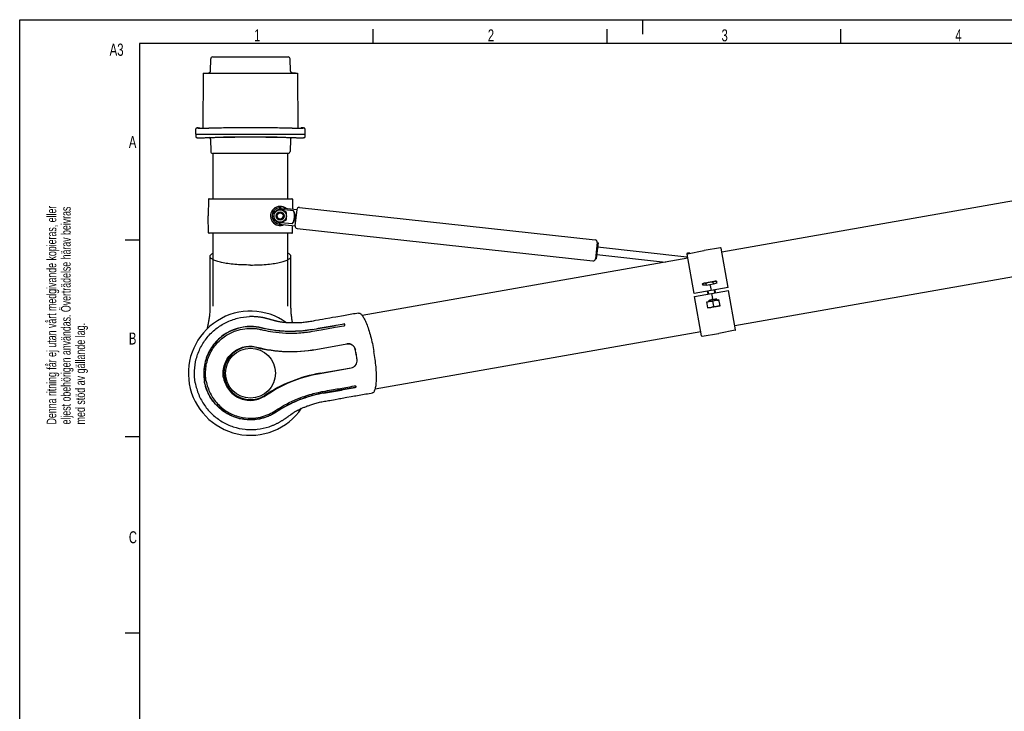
# Model space of a CAD drawing. Extents: x 0 to 420, y 0 to 297.
# Tile 3 of 12: x 0 to 205, y 153 to 297. Entities that reach past the tile are written whole.
import ezdxf

# ---------------------------------------------------------------- set-up
doc = ezdxf.new("R2010")
doc.units = 0
doc.header["$LTSCALE"] = 23.1
for name, color, linetype in [('100350_DXF_CONTINUOUS_LINE', 7, 'CONTINUOUS'), ('100455_DXF_CONTINUOUS_LINE', 7, 'CONTINUOUS'), ('102181_DXF_CONTINUOUS_LINE', 7, 'CONTINUOUS'), ('102184_DXF_CONTINUOUS_LINE', 7, 'CONTINUOUS'), ('102343_DXF_FORMAT', 7, 'CONTINUOUS'), ('105-5475-01_DXF_CONTINUOUS', 7, 'CONTINUOUS'), ('105-561-01_DXF_CONTINUOUS_', 7, 'CONTINUOUS'), ('9900055_DXF_CONTINUOUS_LIN', 7, 'CONTINUOUS'), ('9900438_DXF_CONTINUOUS_LIN', 7, 'CONTINUOUS'), ('9924051_DXF_CONTINUOUS_LIN', 7, 'CONTINUOUS'), ('GAS_SPRING_BDXF_CONTINUOUS', 7, 'CONTINUOUS'), ('LOCK_NUT_M8_DXF_CONTINUOUS', 7, 'CONTINUOUS')]:
    doc.layers.add(name, color=color, linetype=linetype)
doc.styles.get("Standard").update_dxf_attribs({"font": 'txt', "width": 0.7})

# ---------------------------------------------------------------- blocks, each defined once
blk = doc.blocks.new('SYMBOL_16_BL0', base_point=(7.49, 145.42))
at = {"layer": '102343_DXF_FORMAT', "color": 7, "linetype": 'CONTINUOUS'}
for q in [(0, 14.98), (14.98, 0)]:
    blk.add_line((0, 0), q, dxfattribs=at)
for s, height, width, p in [('Denna ritning får ej utan vårt medgivande kopieras, eller', 1.9979, 0.687469, (7.64, 212.55)), ('eljest obehörigen användas. Överträdelse härav beivras', 1.9979, 0.686067, (10.63, 212.55)), ('med stöd av gällande lag.', 1.9979, 0.696, (13.63, 212.55)), ('Creo Parametric', 4.9947, 0.71746, (12.92, 96.09)), ('This document must not be copied, shown to third party or in', 1.9979, 0.704762, (7.58, 5.22)), ('any way used without our written permission.', 1.9979, 0.705628, (10.58, 5.22)), ('Contravention will be prosecuted.', 1.9979, 0.684704, (13.57, 5.22))]:
    blk.add_text(s, height=height, rotation=90, dxfattribs=dict(at, width=width)).set_placement(p)

msp = doc.modelspace()

# ---------------------------------------------------------------- linework, layer by layer
at = {"layer": '100350_DXF_CONTINUOUS_LINE', "color": 7, "linetype": 'CONTINUOUS'}
for p, q in [((38.29, 285.84), (38.23, 274.3)), ((38.29, 285.84), (57.96, 285.84)), ((57.96, 285.84), (58.02, 274.3)), ((36.73, 273.1), (36.75, 274.21)), ((36.76, 274.27), (36.75, 274.25)), ((36.75, 274.25), (36.75, 274.24)), ((36.75, 274.24), (36.75, 274.22)), ((36.75, 274.22), (36.75, 274.21)), ((36.77, 274.28), (36.76, 274.27)), ((36.78, 274.31), (36.77, 274.3)), ((36.77, 274.3), (36.77, 274.28)), ((36.79, 274.32), (36.78, 274.31)), ((36.8, 274.33), (36.79, 274.32)), ((36.81, 274.34), (36.8, 274.33)), ((36.82, 274.34), (36.81, 274.34)), ((36.83, 274.35), (36.82, 274.34)), ((36.84, 274.36), (36.83, 274.35)), ((36.83, 274.35), (36.83, 274.35)), ((36.85, 274.36), (36.84, 274.36)), ((36.86, 274.37), (36.85, 274.36)), ((36.85, 274.36), (36.85, 274.36)), ((36.87, 274.37), (36.86, 274.37)), ((36.87, 274.37), (36.87, 274.37)), ((36.88, 274.37), (36.87, 274.37)), ((36.89, 274.38), (36.88, 274.37)), ((36.88, 274.37), (36.88, 274.37)), ((36.89, 274.37), (36.89, 274.38)), ((36.96, 274.39), (36.9, 274.38)), ((37.2, 274.43), (37.19, 274.43)), ((37.2, 274.43), (37.2, 274.43)), ((37.21, 274.43), (37.52, 274.44)), ((37.22, 274.35), (37.22, 274.38)), ((37.22, 274.33), (37.22, 274.35)), ((37.22, 274.33), (37.22, 274.33)), ((37.59, 274.33), (37.52, 274.44)), ((37.59, 274.34), (37.59, 274.3)), ((39.43, 274.33), (39.42, 274.33)), ((41.66, 274.39), (41.21, 274.38)), ((41.68, 274.39), (41.66, 274.39)), ((54.6, 274.39), (54.58, 274.39)), ((55.05, 274.38), (54.6, 274.39)), ((56.84, 274.33), (56.83, 274.33)), ((58.74, 274.44), (58.67, 274.33)), ((58.67, 274.34), (58.67, 274.3)), ((59.05, 274.43), (58.73, 274.44)), ((59.04, 274.33), (59.03, 274.33)), ((59.04, 274.38), (59.04, 274.33)), ((59.37, 274.38), (59.31, 274.39)), ((59.34, 274.38), (59.31, 274.39)), ((59.37, 274.38), (59.37, 274.38)), ((59.38, 274.37), (59.37, 274.38)), ((59.39, 274.37), (59.38, 274.37)), ((59.38, 274.37), (59.38, 274.37)), ((59.39, 274.37), (59.39, 274.37)), ((59.4, 274.36), (59.4, 274.37)), ((59.41, 274.36), (59.4, 274.36)), ((59.42, 274.36), (59.41, 274.36)), ((59.42, 274.35), (59.42, 274.36)), ((59.43, 274.35), (59.42, 274.35)), ((59.44, 274.34), (59.43, 274.35)), ((59.45, 274.34), (59.44, 274.34)), ((59.46, 274.33), (59.45, 274.34)), ((59.47, 274.32), (59.46, 274.33)), ((59.48, 274.31), (59.47, 274.32)), ((59.49, 274.3), (59.48, 274.31)), ((59.49, 274.28), (59.49, 274.3)), ((59.5, 274.27), (59.49, 274.28)), ((59.5, 274.25), (59.5, 274.27)), ((59.51, 274.24), (59.5, 274.25)), ((59.51, 274.22), (59.51, 274.24)), ((59.53, 273.1), (59.51, 274.21)), ((36.73, 273.1), (36.74, 272.57)), ((36.73, 273.1), (59.53, 273.1)), ((36.74, 272.57), (36.74, 272.57)), ((36.76, 272.5), (36.76, 272.48)), ((36.76, 272.48), (36.77, 272.47)), ((36.77, 272.47), (36.78, 272.46)), ((36.78, 272.46), (36.79, 272.45)), ((36.79, 272.45), (36.8, 272.45)), ((36.8, 272.45), (36.81, 272.44)), ((36.81, 272.44), (36.81, 272.43)), ((36.81, 272.43), (36.82, 272.43)), ((36.82, 272.43), (36.83, 272.42)), ((36.83, 272.42), (36.84, 272.42)), ((36.89, 272.4), (36.9, 272.4)), ((36.9, 272.4), (36.91, 272.4)), ((36.9, 272.4), (36.9, 272.4)), ((36.91, 272.4), (36.92, 272.4)), ((36.92, 272.4), (36.92, 272.4)), ((36.95, 272.39), (36.96, 272.39)), ((36.95, 272.39), (36.96, 272.39)), ((36.96, 272.39), (36.97, 272.39)), ((36.99, 272.39), (36.99, 272.39)), ((37, 272.39), (37.02, 272.39)), ((37.02, 272.39), (37.04, 272.38)), ((37.03, 272.39), (37.05, 272.38)), ((37.09, 272.38), (37.11, 272.38)), ((37.11, 272.38), (37.14, 272.38)), ((37.14, 272.38), (37.16, 272.38)), ((37.15, 272.38), (37.18, 272.38)), ((37.16, 272.38), (37.21, 272.38)), ((37.19, 272.38), (37.26, 272.37)), ((37.26, 272.37), (37.33, 272.37)), ((37.31, 272.37), (37.37, 272.37)), ((37.35, 272.37), (37.41, 272.37)), ((37.41, 272.37), (37.47, 272.37)), ((37.45, 272.37), (37.55, 272.37)), ((37.52, 272.37), (37.62, 272.37)), ((37.6, 272.37), (37.7, 272.37)), ((37.67, 272.37), (37.79, 272.37)), ((37.76, 272.37), (37.88, 272.37)), ((37.85, 272.37), (37.98, 272.37)), ((37.98, 272.37), (38.12, 272.37)), ((38.08, 272.37), (38.23, 272.38)), ((38.23, 272.38), (38.38, 272.38)), ((38.23, 272.38), (38.27, 272.38)), ((38.38, 272.38), (38.55, 272.38)), ((38.54, 272.38), (38.72, 272.39)), ((38.67, 272.39), (38.85, 272.39)), ((38.81, 272.39), (39.04, 272.4)), ((38.85, 272.39), (38.9, 272.39)), ((39.03, 272.4), (39.27, 272.41)), ((39.08, 272.4), (39.13, 272.4)), ((39.22, 272.4), (39.6, 272.42)), ((41.21, 272.47), (41.69, 272.48)), ((54.57, 272.48), (55.05, 272.47)), ((57.03, 272.4), (57.22, 272.4)), ((57.22, 272.4), (57.41, 272.39)), ((57.41, 272.39), (57.58, 272.39)), ((57.58, 272.39), (57.75, 272.38)), ((57.75, 272.38), (57.92, 272.38)), ((57.92, 272.38), (58.07, 272.38)), ((58.07, 272.38), (58.21, 272.37)), ((58.21, 272.37), (58.35, 272.37)), ((58.35, 272.37), (58.47, 272.37)), ((58.47, 272.37), (58.58, 272.37)), ((58.58, 272.37), (58.69, 272.37)), ((58.69, 272.37), (58.78, 272.37)), ((58.78, 272.37), (58.85, 272.37)), ((58.85, 272.37), (58.91, 272.37)), ((58.91, 272.37), (58.97, 272.37)), ((58.97, 272.37), (59.02, 272.38)), ((59.02, 272.38), (59.07, 272.38)), ((59.07, 272.38), (59.1, 272.38)), ((59.1, 272.38), (59.12, 272.38)), ((59.12, 272.38), (59.15, 272.38)), ((59.15, 272.38), (59.17, 272.38)), ((59.17, 272.38), (59.2, 272.38)), ((59.2, 272.38), (59.22, 272.38)), ((59.22, 272.38), (59.24, 272.39)), ((59.24, 272.39), (59.26, 272.39)), ((59.52, 272.57), (59.53, 273.1))]:
    msp.add_line(p, q, dxfattribs=at)
for points in [[(37.19, 274.43), (37.17, 274.43), (37.14, 274.43), (37.11, 274.42), (37.07, 274.41), (37.02, 274.41), (36.96, 274.39)], [(59.08, 274.43), (59.06, 274.43), (59.06, 274.43)], [(59.31, 274.39), (59.25, 274.4), (59.21, 274.41), (59.16, 274.42), (59.13, 274.42), (59.1, 274.43), (59.08, 274.43)], [(59.4, 274.36), (59.4, 274.37), (59.39, 274.37)], [(59.51, 274.21), (59.51, 274.22), (59.51, 274.24)], [(36.74, 272.57), (36.74, 272.57), (36.74, 272.55), (36.74, 272.54), (36.75, 272.52), (36.75, 272.51), (36.76, 272.5)], [(36.84, 272.42), (36.85, 272.42), (36.85, 272.41), (36.86, 272.41), (36.86, 272.41), (36.87, 272.41), (36.88, 272.41), (36.88, 272.41), (36.89, 272.4), (36.89, 272.4)], [(36.92, 272.4), (36.93, 272.4), (36.93, 272.4), (36.94, 272.39), (36.95, 272.39)], [(36.97, 272.39), (36.98, 272.39), (36.99, 272.39)], [(36.97, 272.39), (36.98, 272.39), (36.99, 272.39)], [(36.99, 272.39), (37, 272.39), (37.01, 272.39), (37.03, 272.39)], [(37.05, 272.38), (37.06, 272.38), (37.09, 272.38)], [(39.6, 272.42), (39.79, 272.43), (39.99, 272.43), (40.19, 272.44), (40.4, 272.45), (40.61, 272.45), (40.81, 272.46), (41.03, 272.46), (41.21, 272.47)], [(41.69, 272.48), (42.74, 272.5), (43.81, 272.51), (44.89, 272.52), (45.97, 272.53), (47.05, 272.53), (48.13, 272.53), (49.21, 272.53), (50.29, 272.53), (51.37, 272.52), (52.44, 272.51), (53.52, 272.5), (54.57, 272.48)], [(55.05, 272.47), (55.23, 272.46), (55.44, 272.46), (55.65, 272.45), (55.86, 272.45), (56.06, 272.44), (56.26, 272.43), (56.46, 272.43), (56.66, 272.42)], [(56.66, 272.42), (56.84, 272.41), (57.03, 272.4)], [(59.26, 272.39), (59.26, 272.39), (59.27, 272.39), (59.28, 272.39), (59.29, 272.39), (59.3, 272.39), (59.3, 272.39), (59.31, 272.39), (59.32, 272.39), (59.32, 272.4), (59.33, 272.4), (59.34, 272.4), (59.34, 272.4), (59.35, 272.4), (59.35, 272.4), (59.36, 272.4), (59.37, 272.4), (59.37, 272.4), (59.38, 272.41), (59.38, 272.41), (59.39, 272.41), (59.39, 272.41), (59.4, 272.41), (59.41, 272.41), (59.41, 272.42), (59.42, 272.42), (59.43, 272.42), (59.44, 272.43), (59.44, 272.43), (59.45, 272.44), (59.46, 272.45), (59.47, 272.45), (59.48, 272.46), (59.49, 272.47), (59.49, 272.48), (59.5, 272.5), (59.51, 272.51), (59.51, 272.52), (59.52, 272.54), (59.52, 272.55), (59.52, 272.57), (59.52, 272.57)]]:
    msp.add_lwpolyline(points, dxfattribs=at)
for centre, start, end in [((44.1, 141.01), 91.2419, 92.0072), ((52.16, 141.01), 87.9928, 88.7581)]:
    msp.add_arc(centre, 133.41, start, end, dxfattribs=at)
for points, knots in [([(37.22, 274.38), (37.22, 274.38), (37.23, 274.39), (37.24, 274.39), (37.24, 274.39)], [0, 0, 0, 0, 0.309931, 1, 1, 1, 1]), ([(39.42, 274.33), (39.28, 274.33), (39.01, 274.32), (38.6, 274.31), (38.23, 274.3), (37.95, 274.3), (37.75, 274.3), (37.62, 274.3), (37.51, 274.3), (37.41, 274.3), (37.34, 274.31), (37.28, 274.31), (37.25, 274.32), (37.23, 274.32), (37.23, 274.33), (37.22, 274.33)], [0, 0, 0, 0, 0.191865, 0.376427, 0.547093, 0.697539, 0.763183, 0.8216, 0.872357, 0.915165, 0.949643, 0.975369, 0.99213, 0.997136, 1, 1, 1, 1]), ([(37.24, 274.39), (37.28, 274.4), (37.35, 274.42), (37.45, 274.43), (37.5, 274.43), (37.52, 274.44)], [0, 0, 0, 0, 0.440196, 0.751813, 1, 1, 1, 1]), ([(37.59, 274.34), (37.58, 274.34), (37.56, 274.33), (37.52, 274.33), (37.46, 274.32), (37.41, 274.31), (37.38, 274.31)], [0, 0, 0, 0, 0.062261, 0.248635, 0.560365, 1, 1, 1, 1]), ([(48.13, 274.44), (47.05, 274.44), (44.91, 274.43), (42.76, 274.41), (41.68, 274.39)], [0, 0, 0, 0, 0.500471, 1, 1, 1, 1]), ([(54.58, 274.39), (53.5, 274.41), (51.35, 274.43), (49.2, 274.44), (48.13, 274.44)], [0, 0, 0, 0, 0.499529, 1, 1, 1, 1]), ([(59.03, 274.33), (59.03, 274.33), (59.03, 274.32), (59.01, 274.32), (58.98, 274.31), (58.92, 274.31), (58.84, 274.3), (58.75, 274.3), (58.64, 274.3), (58.51, 274.3), (58.31, 274.3), (58.02, 274.3), (57.65, 274.31), (57.25, 274.32), (56.98, 274.33), (56.84, 274.33)], [0, 0, 0, 0, 0.002858, 0.007848, 0.024571, 0.050279, 0.084773, 0.127631, 0.178447, 0.236893, 0.302541, 0.453003, 0.623685, 0.80819, 1, 1, 1, 1]), ([(58.88, 274.31), (58.85, 274.31), (58.8, 274.32), (58.73, 274.33), (58.69, 274.33), (58.67, 274.34)], [0, 0, 0, 0, 0.438119, 0.749367, 1, 1, 1, 1]), ([(58.73, 274.44), (58.73, 274.44), (58.78, 274.43), (58.8, 274.43), (58.85, 274.42), (58.92, 274.41), (58.98, 274.4), (59.02, 274.39)], [0, 0, 0, 0, 0.062529, 0.248217, 0.388678, 0.559268, 1, 1, 1, 1]), ([(59.02, 274.39), (59.02, 274.39), (59.03, 274.39), (59.04, 274.38), (59.04, 274.38)], [0, 0, 0, 0, 0.690076, 1, 1, 1, 1])]:
    msp.add_open_spline(points, degree=3, knots=knots, dxfattribs=at)
at = {"layer": '100455_DXF_CONTINUOUS_LINE', "color": 7, "linetype": 'CONTINUOUS'}
for p, q in [((39.81, 286.29), (39.85, 288.84)), ((40.25, 289.24), (56.01, 289.24)), ((56.45, 286.29), (56.41, 288.84)), ((38.73, 285.84), (39.44, 285.89)), ((57.53, 285.84), (56.82, 285.89)), ((39.81, 272.05), (39.85, 269.49)), ((53.71, 272.5), (42.54, 272.5)), ((56.45, 272.05), (56.41, 269.49)), ((56.01, 269.1), (40.25, 269.1))]:
    msp.add_line(p, q, dxfattribs=at)
for centre, start, end in [((40.25, 288.84), 90, 179), ((56.01, 288.84), 1, 90), ((39.41, 286.29), 274.6449, 359), ((56.85, 286.29), 181, 265.3551), ((39.41, 272.04), 1, 70.2567), ((56.85, 272.04), 109.7438, 179), ((40.25, 269.5), 181, 270), ((56.01, 269.5), 270, 359)]:
    msp.add_arc(centre, 0.4, start, end, dxfattribs=at)
at = {"layer": '102181_DXF_CONTINUOUS_LINE', "color": 7, "linetype": 'CONTINUOUS'}
for p, q in [((219.07, 261.3), (146.44, 248.49)), ((139.35, 247.24), (71.44, 235.27)), ((221.78, 245.93), (149.15, 233.13)), ((142.06, 231.88), (74.15, 219.9))]:
    msp.add_line(p, q, dxfattribs=at)
at = {"layer": '102184_DXF_CONTINUOUS_LINE', "color": 7, "linetype": 'CONTINUOUS'}
for p, q in [((40.33, 259.64), (40.33, 269.1)), ((55.93, 259.64), (55.93, 269.1)), ((40.33, 237.24), (40.33, 252.44)), ((55.93, 237.24), (55.93, 252.44))]:
    msp.add_line(p, q, dxfattribs=at)
at = {"layer": '102343_DXF_FORMAT', "color": 7, "linetype": 'CONTINUOUS'}
for p, q in [((0, 0), (0, 297)), ((0, 297), (420, 297)), ((130, 294), (130, 297)), ((73.75, 292), (73.75, 295)), ((122.5, 292), (122.5, 295)), ((171.25, 292), (171.25, 295)), ((25, 292), (25, 5)), ((415, 292), (25, 292)), ((25, 251), (22, 251)), ((25, 210), (22, 210)), ((25, 169), (22, 169))]:
    msp.add_line(p, q, dxfattribs=at)
at = {"layer": '105-5475-01_DXF_CONTINUOUS', "color": 7, "linetype": 'CONTINUOUS'}
for p, q in [((56.57, 244.44), (56.57, 246.19)), ((56.57, 242.13), (56.57, 243.1)), ((39.69, 242.13), (39.69, 241.51)), ((39.69, 241.51), (39.69, 240.59)), ((39.69, 240.59), (39.69, 240)), ((52.67, 234.33), (52.55, 234.37)), ((52.84, 234.28), (52.67, 234.33)), ((52.95, 234.25), (52.84, 234.28)), ((53.05, 234.22), (52.95, 234.25)), ((63.76, 234.56), (63.17, 234.46)), ((64.66, 234.72), (63.76, 234.56)), ((65.27, 234.83), (64.66, 234.72)), ((67.58, 233.14), (67.7, 233.16)), ((61.77, 228.22), (68.24, 229.37)), ((61.77, 228.2), (68.25, 229.34)), ((62.65, 223.24), (69.12, 224.38)), ((62.65, 223.21), (69.13, 224.36)), ((69.79, 220.59), (69.92, 220.61)), ((68.21, 218.21), (69.16, 218.37))]:
    msp.add_line(p, q, dxfattribs=at)
for points in [[(39.69, 247.6), (39.69, 247.29), (39.69, 246.92), (39.69, 246.55), (39.69, 245.48)], [(56.57, 246.19), (56.57, 246.55), (56.57, 246.92), (56.57, 247.29), (56.57, 247.6)], [(39.69, 245.48), (39.69, 245.13), (39.69, 244.78), (39.69, 244.44)], [(39.69, 244.44), (39.69, 242.78), (39.69, 242.13)], [(56.57, 243.1), (56.57, 243.76), (56.57, 244.44)], [(56.57, 239.7), (56.57, 240.29), (56.57, 240.59), (56.57, 240.89), (56.57, 241.2), (56.57, 242.13)], [(39.69, 238.54), (39.69, 238.25), (39.69, 237.97), (39.69, 237.7), (39.69, 237.43), (39.69, 237.16), (39.68, 236.9), (39.67, 236.64), (39.66, 236.39), (39.64, 236.13), (39.63, 235.88), (39.6, 235.64), (39.58, 235.4), (39.56, 235.17), (39.53, 234.94), (39.5, 234.72), (39.47, 234.51), (39.44, 234.3), (39.4, 234.1), (39.37, 233.91), (39.34, 233.72), (39.3, 233.53), (39.26, 233.35), (39.23, 233.18), (39.19, 233.01), (39.15, 232.84), (39.11, 232.68), (39.07, 232.52), (39.06, 232.48)], [(39.69, 240), (39.69, 239.41), (39.69, 239.12), (39.69, 238.54)], [(56.92, 233.72), (56.92, 233.72), (56.89, 233.91), (56.85, 234.1), (56.82, 234.3), (56.79, 234.51), (56.76, 234.72), (56.73, 234.94), (56.7, 235.17), (56.68, 235.4), (56.65, 235.64), (56.63, 235.88), (56.61, 236.13), (56.6, 236.39), (56.59, 236.64), (56.58, 236.9), (56.57, 237.16), (56.57, 237.43), (56.57, 237.7), (56.57, 237.97), (56.57, 238.25), (56.57, 238.54), (56.57, 239.7)], [(52.55, 234.37), (52.48, 234.39), (52.41, 234.41), (52.34, 234.43), (52.26, 234.46), (52.18, 234.48), (52.1, 234.5), (52.01, 234.52), (51.93, 234.55), (51.84, 234.57), (51.75, 234.59), (51.65, 234.62), (51.56, 234.64), (51.46, 234.67), (51.36, 234.69), (51.25, 234.71), (51.14, 234.74), (51.04, 234.76), (50.92, 234.78), (50.81, 234.81), (50.69, 234.83), (50.57, 234.85), (50.45, 234.87), (50.33, 234.89), (50.2, 234.91), (50.07, 234.93), (49.94, 234.94), (49.81, 234.96), (49.67, 234.98), (49.53, 234.99), (49.39, 235), (49.24, 235.01), (49.09, 235.02), (48.94, 235.03), (48.79, 235.04), (48.63, 235.05), (48.47, 235.05), (48.31, 235.05), (48.14, 235.05), (47.96, 235.05)], [(61.73, 234.21), (61.45, 234.16), (61.18, 234.11), (60.9, 234.06), (60.64, 234.01), (60.38, 233.97), (60.12, 233.93), (59.86, 233.89), (59.61, 233.86), (59.36, 233.83), (59.11, 233.81), (58.86, 233.78), (58.62, 233.77), (58.39, 233.75), (58.16, 233.74), (57.94, 233.73), (57.73, 233.72), (57.52, 233.72), (57.32, 233.72), (57.12, 233.72), (56.92, 233.72), (56.74, 233.72), (56.55, 233.72), (56.38, 233.73), (56.2, 233.74), (56.03, 233.75), (55.86, 233.76), (55.7, 233.77), (55.55, 233.78), (55.4, 233.79), (55.25, 233.81), (55.11, 233.82), (54.98, 233.84), (54.85, 233.85), (54.73, 233.87), (54.61, 233.89), (54.49, 233.9), (54.39, 233.92), (54.29, 233.93), (54.2, 233.95), (54.11, 233.97), (54.02, 233.98), (53.94, 234), (53.87, 234.01), (53.8, 234.03), (53.73, 234.04), (53.67, 234.06), (53.61, 234.07), (53.55, 234.09), (53.49, 234.1), (53.44, 234.11), (53.39, 234.13), (53.34, 234.14), (53.29, 234.15), (53.24, 234.17), (53.2, 234.18), (53.15, 234.19), (53.1, 234.21), (53.05, 234.22)], [(63.17, 234.46), (62.59, 234.36), (62.3, 234.31), (61.73, 234.21)], [(67.54, 235.23), (65.91, 234.94), (65.27, 234.83)], [(70.66, 235.78), (70.35, 235.73), (69.99, 235.66), (69.63, 235.6), (69.27, 235.53), (68.92, 235.47), (68.57, 235.41), (68.22, 235.35), (67.88, 235.29), (67.54, 235.23)], [(56.38, 214.5), (56.47, 214.56), (56.51, 214.59), (56.55, 214.63), (56.59, 214.66), (56.63, 214.69), (56.67, 214.71), (56.72, 214.74), (56.76, 214.77), (56.8, 214.8), (56.84, 214.83), (56.89, 214.86), (56.93, 214.89), (56.98, 214.93), (57.03, 214.96), (57.09, 215), (57.15, 215.03), (57.21, 215.07), (57.27, 215.11), (57.34, 215.15), (57.42, 215.2), (57.49, 215.24), (57.58, 215.29), (57.66, 215.34), (57.76, 215.39), (57.86, 215.44), (57.97, 215.5), (58.08, 215.56), (58.19, 215.62), (58.31, 215.68), (58.44, 215.74), (58.57, 215.8), (58.71, 215.86), (58.85, 215.93), (59, 215.99), (59.15, 216.06), (59.31, 216.13), (59.47, 216.19), (59.63, 216.26), (59.8, 216.33), (59.98, 216.4), (60.16, 216.46), (60.35, 216.53), (60.54, 216.6), (60.74, 216.67), (60.94, 216.73), (61.15, 216.8), (61.37, 216.86), (61.59, 216.93), (61.82, 216.99), (62.06, 217.06), (62.31, 217.12), (62.55, 217.18), (62.8, 217.24), (63.05, 217.29), (63.31, 217.34), (63.57, 217.39), (63.83, 217.44), (64.11, 217.48), (64.38, 217.53), (64.67, 217.58), (65.81, 217.78)], [(65.81, 217.78), (66.39, 217.89), (66.69, 217.94), (66.98, 217.99), (67.28, 218.04), (68.21, 218.21)], [(69.16, 218.37), (69.81, 218.49), (70.14, 218.55), (70.48, 218.61), (72.2, 218.91)], [(72.2, 218.91), (72.56, 218.97), (72.92, 219.04), (73.28, 219.1), (73.59, 219.16)], [(52.01, 212.08), (52.18, 212.14), (52.34, 212.2), (52.49, 212.25), (52.64, 212.31), (52.79, 212.37), (52.93, 212.43), (53.07, 212.49), (53.2, 212.55), (53.34, 212.61), (53.47, 212.67), (53.59, 212.73), (53.72, 212.79), (53.84, 212.85), (53.95, 212.92), (54.07, 212.98), (54.18, 213.04), (54.29, 213.1), (54.4, 213.16), (54.5, 213.22), (54.61, 213.28), (54.7, 213.34), (54.8, 213.4), (54.9, 213.46), (54.99, 213.52), (55.08, 213.58), (55.17, 213.63), (55.25, 213.69), (55.33, 213.75), (55.41, 213.8), (55.49, 213.85), (55.57, 213.91), (55.64, 213.96), (55.71, 214.01), (55.78, 214.06), (55.85, 214.11), (55.91, 214.15), (55.98, 214.2), (56.04, 214.24), (56.09, 214.28), (56.15, 214.32), (56.38, 214.5)]]:
    msp.add_lwpolyline(points, dxfattribs=at)
msp.add_circle((48.13, 223.24), 5.2, dxfattribs=at)
for centre, radius, start, end in [((48.13, 223.24), 12.95, 54.4521, 325.5479), ((67.66, 233.31), 0.183, 14.3079, 23.3594), ((67.63, 233.33), 0.214, 7.6741, 9.9903), ((48.13, 223.24), 5.52, 76.5124, 303.4876), ((56.55, 257.8), 30.06, 256.2632, 280.0023), ((68.51, 227.85), 1.52, 13.1019, 100), ((50.51, 223.66), 20, 6.8981, 13.1019), ((49.2, 223.42), 21.35, 10.0003, 12.9083), ((68.86, 225.88), 1.52, 280, 6.8981), ((49.2, 223.42), 21.35, 7.0917, 9.9997), ((67.87, 193.64), 30.06, 99.9977, 123.7368), ((69.93, 220.45), 0.183, 356.6406, 5.6921), ((69.9, 220.42), 0.214, 10.0097, 12.3259)]:
    msp.add_arc(centre, radius, start, end, dxfattribs=at)
for points, knots in [([(39.69, 247.6), (39.69, 247.66), (39.72, 247.79), (39.86, 247.97), (40.06, 248.14), (40.23, 248.24), (40.33, 248.29)], [0, 0, 0, 0, 0.183889, 0.400166, 0.669035, 1, 1, 1, 1]), ([(48.13, 245.81), (47.57, 245.81), (46.49, 245.83), (44.91, 245.93), (43.46, 246.09), (42.36, 246.28), (41.59, 246.46), (41.11, 246.6), (40.69, 246.75), (40.34, 246.91), (40.06, 247.07), (39.85, 247.24), (39.72, 247.41), (39.69, 247.54), (39.69, 247.6)], [0, 0, 0, 0, 0.186902, 0.366509, 0.532006, 0.677472, 0.741191, 0.79827, 0.848388, 0.891371, 0.92726, 0.956445, 0.979965, 1, 1, 1, 1]), ([(48.13, 245.81), (48.68, 245.81), (49.77, 245.83), (51.35, 245.93), (52.8, 246.09), (53.89, 246.28), (54.66, 246.46), (55.15, 246.6), (55.57, 246.75), (55.92, 246.91), (56.2, 247.07), (56.41, 247.24), (56.54, 247.41), (56.57, 247.54), (56.57, 247.6)], [0, 0, 0, 0, 0.186902, 0.366509, 0.532006, 0.677472, 0.741191, 0.79827, 0.848388, 0.891371, 0.92726, 0.956445, 0.979965, 1, 1, 1, 1]), ([(56.57, 247.6), (56.57, 247.66), (56.54, 247.79), (56.4, 247.97), (56.2, 248.14), (56.03, 248.24), (55.93, 248.29)], [0, 0, 0, 0, 0.183889, 0.400166, 0.669035, 1, 1, 1, 1]), ([(36.63, 221.21), (36.49, 222.04), (36.37, 223.74), (36.75, 226.26), (37.51, 228.25), (38.36, 229.71), (39.36, 231.08), (40.87, 232.57), (42.67, 233.7), (44.23, 234.36), (45.85, 234.85), (47.12, 235.02), (47.96, 235.05)], [0, 0, 0, 0, 0.124952, 0.249907, 0.374863, 0.437431, 0.499999, 0.624954, 0.749909, 0.812477, 0.875045, 1, 1, 1, 1]), ([(70.66, 235.78), (70.72, 235.79), (70.85, 235.78), (71.05, 235.68), (71.25, 235.51), (71.46, 235.26), (71.67, 234.95), (71.89, 234.56), (72.11, 234.1), (72.42, 233.37), (72.8, 232.33), (73.21, 230.93), (73.58, 229.39), (73.79, 228.33), (73.89, 227.78)], [0, 0, 0, 0, 0.020034, 0.043551, 0.072734, 0.108621, 0.151601, 0.201716, 0.258795, 0.322514, 0.467981, 0.633482, 0.813093, 1, 1, 1, 1]), ([(50.41, 232.7), (50.05, 232.79), (49.32, 232.92), (48.06, 233.01), (46.72, 232.91), (45.22, 232.58), (43.92, 232.06), (42.62, 231.32), (41.48, 230.42), (40.4, 229.24), (39.53, 227.91), (38.88, 226.45), (38.48, 224.89), (38.36, 223.55), (38.41, 222.42), (38.48, 221.83), (38.53, 221.54)], [0, 0, 0, 0, 0.057384, 0.115006, 0.196507, 0.265858, 0.352158, 0.41307, 0.498305, 0.577687, 0.65904, 0.745439, 0.824064, 0.908588, 0.954186, 1, 1, 1, 1]), ([(50.42, 232.67), (50.09, 232.75), (49.4, 232.88), (47.94, 232.99), (46.01, 232.81), (44.13, 232.14), (42.73, 231.33), (41.42, 230.34), (40.03, 228.78), (39.08, 226.92), (38.62, 225.31), (38.43, 224.06), (38.4, 222.8), (38.5, 221.96), (38.57, 221.55)], [0, 0, 0, 0, 0.052855, 0.108798, 0.228278, 0.353136, 0.416537, 0.480339, 0.608749, 0.738351, 0.80361, 0.869008, 0.934486, 1, 1, 1, 1]), ([(42.91, 231.02), (43.58, 231.47), (44.9, 232.12), (46.88, 232.58), (48.38, 232.63), (49.51, 232.52), (50.07, 232.41), (50.35, 232.34)], [0, 0, 0, 0, 0.312013, 0.561363, 0.781044, 0.88863, 1, 1, 1, 1]), ([(50.35, 232.34), (50.51, 232.3), (51.31, 232.11), (53.02, 231.8), (55.08, 231.6), (57.05, 231.58), (58.56, 231.66), (59.93, 231.8), (60.74, 231.93), (61.09, 231.99)], [0, 0, 0, 0, 0.045663, 0.2294, 0.480782, 0.618909, 0.773644, 0.901382, 1, 1, 1, 1]), ([(61.02, 232.35), (59.7, 232.12), (57.14, 231.87), (53.97, 232.04), (51.79, 232.39), (50.8, 232.61), (50.41, 232.7)], [0, 0, 0, 0, 0.378784, 0.7174, 0.886853, 1, 1, 1, 1]), ([(61.03, 232.32), (60.09, 232.16), (58.22, 231.93), (55.45, 231.9), (52.85, 232.15), (51.19, 232.48), (50.42, 232.67)], [0, 0, 0, 0, 0.267049, 0.528321, 0.775629, 1, 1, 1, 1]), ([(61.02, 232.35), (62.13, 232.55), (64.33, 232.94), (66.54, 233.33), (67.64, 233.52)], [0, 0, 0, 0, 0.5, 1, 1, 1, 1]), ([(67.65, 233.49), (66.54, 233.29), (64.34, 232.9), (62.13, 232.51), (61.03, 232.32)], [0, 0, 0, 0, 0.5, 1, 1, 1, 1]), ([(61.09, 231.99), (61.67, 232.09), (62.76, 232.28), (64.33, 232.56), (65.91, 232.84), (66.99, 233.03), (67.58, 233.14)], [0, 0, 0, 0, 0.270891, 0.500242, 0.729758, 1, 1, 1, 1]), ([(67.84, 233.37), (67.83, 233.4), (67.82, 233.44), (67.77, 233.49), (67.71, 233.52), (67.66, 233.52), (67.64, 233.52)], [0, 0, 0, 0, 0.279917, 0.527455, 0.75607, 1, 1, 1, 1]), ([(67.83, 233.38), (67.83, 233.4), (67.81, 233.43), (67.77, 233.46), (67.72, 233.49), (67.67, 233.49), (67.65, 233.49)], [0, 0, 0, 0, 0.210139, 0.433809, 0.689926, 1, 1, 1, 1]), ([(67.7, 233.16), (67.72, 233.16), (67.76, 233.18), (67.83, 233.24), (67.85, 233.31), (67.84, 233.36)], [0, 0, 0, 0, 0.243261, 0.46985, 1, 1, 1, 1]), ([(38.9, 221.61), (38.82, 222.05), (38.73, 222.95), (38.79, 224.3), (39.04, 225.63), (39.47, 226.9), (40.09, 228.11), (40.87, 229.21), (41.81, 230.2), (42.53, 230.76), (42.91, 231.02)], [0, 0, 0, 0, 0.125499, 0.249779, 0.373941, 0.498191, 0.622941, 0.747652, 0.872631, 1, 1, 1, 1]), ([(42.52, 222.25), (42.44, 222.73), (42.4, 223.71), (42.71, 225.15), (43.37, 226.45), (44.33, 227.53), (45.51, 228.32), (46.81, 228.78), (48.14, 228.92), (49.02, 228.8), (49.44, 228.69)], [0, 0, 0, 0, 0.130736, 0.261011, 0.390275, 0.517856, 0.643059, 0.765244, 0.88406, 1, 1, 1, 1]), ([(49.44, 228.69), (51.38, 228.19), (55.51, 227.58), (59.68, 227.85), (61.77, 228.22)], [0, 0, 0, 0, 0.485728, 1, 1, 1, 1]), ([(68.24, 229.37), (68.44, 229.4), (68.84, 229.39), (69.38, 229.16), (69.8, 228.74), (69.96, 228.38), (70.01, 228.19)], [0, 0, 0, 0, 0.252109, 0.501927, 0.750416, 1, 1, 1, 1]), ([(69.13, 224.36), (69.32, 224.39), (69.69, 224.53), (70.13, 224.94), (70.38, 225.47), (70.41, 225.87), (70.38, 226.06)], [0, 0, 0, 0, 0.252109, 0.501927, 0.750416, 1, 1, 1, 1]), ([(73.59, 219.16), (73.65, 219.17), (73.77, 219.22), (73.92, 219.38), (74.05, 219.61), (74.16, 219.91), (74.25, 220.28), (74.33, 220.72), (74.38, 221.23), (74.43, 222.02), (74.42, 223.13), (74.33, 224.59), (74.15, 226.16), (73.99, 227.23), (73.89, 227.78)], [0, 0, 0, 0, 0.020034, 0.043551, 0.072734, 0.108621, 0.151601, 0.201716, 0.258795, 0.322514, 0.467981, 0.633482, 0.813093, 1, 1, 1, 1]), ([(42.52, 222.25), (42.61, 221.77), (42.91, 220.83), (43.69, 219.58), (44.76, 218.59), (46.03, 217.9), (47.4, 217.56), (48.78, 217.57), (50.09, 217.9), (50.87, 218.31), (51.23, 218.55)], [0, 0, 0, 0, 0.130736, 0.261011, 0.390275, 0.517856, 0.643059, 0.765244, 0.88406, 1, 1, 1, 1]), ([(51.23, 218.55), (52.88, 219.69), (56.55, 221.68), (60.56, 222.85), (62.65, 223.21)], [0, 0, 0, 0, 0.485728, 1, 1, 1, 1]), ([(36.63, 221.21), (36.78, 220.38), (37.26, 218.74), (38.47, 216.5), (39.87, 214.89), (41.16, 213.81), (42.57, 212.87), (44.5, 211.99), (46.58, 211.53), (48.27, 211.45), (49.96, 211.54), (51.21, 211.81), (52.01, 212.08)], [0, 0, 0, 0, 0.124952, 0.249907, 0.374863, 0.437431, 0.499999, 0.624954, 0.749909, 0.812477, 0.875045, 1, 1, 1, 1]), ([(53.51, 215.12), (53.2, 214.92), (52.56, 214.54), (51.41, 214.03), (50.11, 213.66), (48.59, 213.47), (47.19, 213.5), (45.72, 213.76), (44.33, 214.21), (42.93, 214.95), (41.65, 215.9), (40.54, 217.05), (39.63, 218.38), (39.06, 219.6), (38.71, 220.68), (38.58, 221.25), (38.53, 221.54)], [0, 0, 0, 0, 0.057384, 0.115006, 0.196507, 0.265858, 0.352158, 0.41307, 0.498305, 0.577687, 0.65904, 0.745439, 0.824064, 0.908588, 0.954186, 1, 1, 1, 1]), ([(53.51, 215.16), (53.22, 214.97), (52.62, 214.61), (51.29, 214), (49.41, 213.52), (47.42, 213.5), (45.82, 213.78), (44.25, 214.27), (42.42, 215.25), (40.88, 216.68), (39.9, 218.04), (39.3, 219.14), (38.84, 220.32), (38.64, 221.14), (38.57, 221.55)], [0, 0, 0, 0, 0.052855, 0.108798, 0.228278, 0.353136, 0.416537, 0.480339, 0.608749, 0.738351, 0.80361, 0.869008, 0.934486, 1, 1, 1, 1]), ([(38.9, 221.61), (38.98, 221.16), (39.2, 220.29), (39.72, 219.04), (40.4, 217.88), (41.25, 216.83), (42.24, 215.91), (43.35, 215.14), (44.57, 214.53), (45.44, 214.25), (45.89, 214.14)], [0, 0, 0, 0, 0.125499, 0.249779, 0.373941, 0.498191, 0.622941, 0.747652, 0.872631, 1, 1, 1, 1]), ([(63.3, 219.44), (63.89, 219.55), (64.97, 219.74), (66.55, 220.01), (68.12, 220.29), (69.21, 220.48), (69.79, 220.59)], [0, 0, 0, 0, 0.270891, 0.500242, 0.729758, 1, 1, 1, 1]), ([(69.97, 220.28), (68.87, 220.08), (66.67, 219.69), (64.46, 219.31), (63.36, 219.11)], [0, 0, 0, 0, 0.5, 1, 1, 1, 1]), ([(63.36, 219.08), (64.47, 219.28), (66.67, 219.66), (68.88, 220.05), (69.98, 220.25)], [0, 0, 0, 0, 0.5, 1, 1, 1, 1]), ([(69.92, 220.61), (69.94, 220.61), (69.98, 220.61), (70.06, 220.57), (70.1, 220.51), (70.11, 220.46)], [0, 0, 0, 0, 0.243261, 0.46985, 1, 1, 1, 1]), ([(70.12, 220.45), (70.12, 220.43), (70.12, 220.38), (70.09, 220.31), (70.05, 220.26), (70, 220.25), (69.98, 220.25)], [0, 0, 0, 0, 0.279917, 0.527455, 0.75607, 1, 1, 1, 1]), ([(70.11, 220.44), (70.11, 220.43), (70.11, 220.39), (70.08, 220.34), (70.04, 220.3), (70, 220.28), (69.98, 220.28)], [0, 0, 0, 0, 0.210139, 0.433809, 0.689926, 1, 1, 1, 1]), ([(53.33, 215.44), (53.47, 215.53), (54.16, 215.99), (55.65, 216.87), (57.53, 217.75), (59.36, 218.45), (60.81, 218.89), (62.15, 219.22), (62.95, 219.38), (63.3, 219.44)], [0, 0, 0, 0, 0.045663, 0.2294, 0.480782, 0.618909, 0.773644, 0.901382, 1, 1, 1, 1]), ([(63.36, 219.11), (62.42, 218.95), (60.58, 218.52), (57.97, 217.6), (55.61, 216.47), (54.17, 215.6), (53.51, 215.16)], [0, 0, 0, 0, 0.267049, 0.528321, 0.775629, 1, 1, 1, 1]), ([(63.36, 219.08), (62.04, 218.85), (59.55, 218.2), (56.63, 216.96), (54.7, 215.89), (53.85, 215.35), (53.51, 215.12)], [0, 0, 0, 0, 0.378784, 0.7174, 0.886853, 1, 1, 1, 1]), ([(45.89, 214.14), (46.67, 213.95), (48.13, 213.78), (50.15, 214.03), (51.58, 214.49), (52.6, 214.99), (53.09, 215.28), (53.33, 215.44)], [0, 0, 0, 0, 0.312013, 0.561363, 0.781044, 0.88863, 1, 1, 1, 1])]:
    msp.add_open_spline(points, degree=3, knots=knots, dxfattribs=at)
at = {"layer": '105-561-01_DXF_CONTINUOUS_', "color": 7, "linetype": 'CONTINUOUS'}
for p, q in [((39.39, 259.54), (39.33, 256.05)), ((39.49, 259.64), (56.77, 259.64)), ((56.87, 259.54), (56.9, 257.46)), ((39.33, 256.02), (39.33, 256.05)), ((39.39, 252.53), (39.33, 256.02)), ((56.87, 252.53), (56.89, 254.04)), ((56.77, 252.44), (39.49, 252.44)), ((139.28, 248.18), (142.7, 248.85)), ((142.7, 248.85), (142.74, 248.85)), ((146.18, 249.4), (142.74, 248.85)), ((147.74, 241.1), (146.29, 249.32)), ((140.65, 239.85), (139.2, 248.07)), ((147.74, 241.1), (140.65, 239.85)), ((140.75, 239.26), (147.84, 240.51)), ((143.23, 241.61), (142.46, 241.58)), ((142.46, 241.58), (142.48, 241.58)), ((143.23, 241.61), (143.97, 241.76)), ((143.97, 241.76), (144.72, 241.87)), ((143.97, 241.76), (143.98, 241.67)), ((144, 241.57), (143.98, 241.67)), ((144, 241.57), (144.19, 240.48)), ((144.72, 241.87), (145.44, 242.1)), ((145.44, 242.1), (145.43, 242.1)), ((149.29, 232.3), (147.84, 240.51)), ((142.2, 231.05), (140.75, 239.26)), ((144.3, 239.89), (144.49, 238.8)), ((144.51, 238.7), (144.49, 238.8)), ((144.51, 238.7), (144.53, 238.58)), ((149.21, 232.19), (145.79, 231.52)), ((142.32, 230.97), (145.76, 231.52)), ((145.76, 231.52), (145.79, 231.52))]:
    msp.add_line(p, q, dxfattribs=at)
for centre, radius, start, end in [((39.49, 259.54), 0.1, 90, 179), ((56.77, 259.54), 0.1, 1, 90), ((54.33, 256.04), 2, 51.9568, 295.5165), ((39.49, 252.54), 0.1, 181, 270), ((56.77, 252.54), 0.1, 270, 359), ((146.19, 249.3), 0.1, 10, 99), ((139.3, 248.08), 0.1, 101, 190), ((149.19, 232.28), 0.1, 281, 10), ((142.3, 231.07), 0.1, 190, 279)]:
    msp.add_arc(centre, radius, start, end, dxfattribs=at)
for major_axis, start_param, end_param in [((0.889, 0.141), 1.572341, 3.618809), ((0.884, 0.172), -0.477216, 1.569252)]:
    msp.add_ellipse((144.54, 238.5), major_axis=major_axis, ratio=0.087462, start_param=start_param, end_param=end_param, dxfattribs=at)
at = {"layer": '9900055_DXF_CONTINUOUS_LIN', "color": 7, "linetype": 'CONTINUOUS'}
for p, q in [((143.29, 238.15), (145.85, 238.6)), ((144.77, 237.21), (144.59, 238.26)), ((146.07, 237.32), (145.85, 238.6)), ((143.51, 236.87), (143.29, 238.15)), ((143.51, 236.87), (146.07, 237.32))]:
    msp.add_line(p, q, dxfattribs=at)
for centre, start, end in [((144.22, 236.57), 100.0164, 105.028), ((145.5, 236.8), 94.972, 99.9836), ((143.86, 238.66), 274.972, 279.9836), ((145.13, 238.89), 280.0164, 285.028)]:
    msp.add_arc(centre, 1.71, start, end, dxfattribs=at)
for points, knots in [([(143.31, 238.03), (143.38, 238.07), (143.54, 238.15), (143.7, 238.2), (143.78, 238.23)], [0, 0, 0, 0, 0.501595, 1, 1, 1, 1]), ([(143.93, 238.26), (144.03, 238.28), (144.26, 238.29), (144.48, 238.27), (144.59, 238.26)], [0, 0, 0, 0, 0.498127, 1, 1, 1, 1]), ([(144.59, 238.26), (144.68, 238.31), (144.88, 238.41), (145.1, 238.47), (145.21, 238.49)], [0, 0, 0, 0, 0.501873, 1, 1, 1, 1]), ([(145.35, 238.5), (145.44, 238.51), (145.61, 238.51), (145.78, 238.5), (145.87, 238.48)], [0, 0, 0, 0, 0.498405, 1, 1, 1, 1]), ([(143.49, 236.98), (143.58, 236.97), (143.75, 236.95), (143.92, 236.95), (144, 236.96)], [0, 0, 0, 0, 0.501595, 1, 1, 1, 1]), ([(144.15, 236.98), (144.26, 237), (144.47, 237.06), (144.67, 237.15), (144.77, 237.21)], [0, 0, 0, 0, 0.498127, 1, 1, 1, 1]), ([(144.77, 237.21), (144.88, 237.19), (145.1, 237.17), (145.32, 237.19), (145.43, 237.2)], [0, 0, 0, 0, 0.501873, 1, 1, 1, 1]), ([(145.58, 237.24), (145.66, 237.26), (145.82, 237.32), (145.98, 237.39), (146.05, 237.43)], [0, 0, 0, 0, 0.498405, 1, 1, 1, 1])]:
    msp.add_open_spline(points, degree=3, knots=knots, dxfattribs=at)
at = {"layer": '9900438_DXF_CONTINUOUS_LIN', "color": 7, "linetype": 'CONTINUOUS'}
for radius in [0.8, 0.664]:
    msp.add_circle((54.33, 256.04), radius, dxfattribs=at)
at = {"layer": '9900438_DXF_CONTINUOUS_LIN', "color": 2, "linetype": 'CONTINUOUS'}
msp.add_arc((54.33, 256.04), 0.665, 255, 195, dxfattribs=at)
at = {"layer": '9924051_DXF_CONTINUOUS_LIN', "color": 7, "linetype": 'CONTINUOUS'}
for p, q in [((142.6, 242.03), (145.16, 242.48)), ((145.38, 242.4), (145.16, 242.48)), ((145.43, 242.1), (145.38, 242.4)), ((142.42, 241.88), (142.6, 242.03)), ((142.48, 241.58), (142.42, 241.88)), ((143.23, 241.61), (143.16, 242.01)), ((143.41, 240.34), (143.51, 239.75)), ((144.71, 241.87), (144.64, 242.27)), ((144.98, 240.62), (145.09, 240.03)), ((143.75, 238.41), (143.78, 238.23)), ((145.32, 238.69), (145.35, 238.51))]:
    msp.add_line(p, q, dxfattribs=at)
at = {"layer": '9924051_DXF_CONTINUOUS_LIN', "color": 2, "linetype": 'CONTINUOUS'}
for p, q in [((143.54, 240.36), (143.64, 239.77)), ((144.85, 240.6), (144.95, 240)), ((143.88, 238.45), (143.91, 238.26)), ((145.19, 238.68), (145.22, 238.49))]:
    msp.add_line(p, q, dxfattribs=at)
at = {"layer": '9924051_DXF_CONTINUOUS_LIN', "color": 7, "linetype": 'CONTINUOUS'}
for points, knots in [([(144.64, 242.27), (144.69, 242.31), (144.78, 242.37), (144.9, 242.43), (144.96, 242.44), (144.99, 242.45)], [0, 0, 0, 0, 0.514153, 0.759424, 1, 1, 1, 1]), ([(144.99, 242.45), (145.02, 242.45), (145.09, 242.46), (145.22, 242.45), (145.32, 242.42), (145.38, 242.4)], [0, 0, 0, 0, 0.240576, 0.485848, 1, 1, 1, 1]), ([(142.42, 241.88), (142.48, 241.92), (142.56, 241.98), (142.68, 242.03), (142.74, 242.05), (142.77, 242.06)], [0, 0, 0, 0, 0.514153, 0.759424, 1, 1, 1, 1]), ([(142.77, 242.06), (142.8, 242.06), (142.87, 242.07), (143, 242.06), (143.1, 242.03), (143.16, 242.01)], [0, 0, 0, 0, 0.240576, 0.485848, 1, 1, 1, 1]), ([(143.16, 242.01), (143.28, 242.06), (143.51, 242.16), (143.76, 242.23), (143.88, 242.25)], [0, 0, 0, 0, 0.500104, 1, 1, 1, 1]), ([(143.88, 242.25), (144.01, 242.27), (144.26, 242.3), (144.51, 242.28), (144.64, 242.27)], [0, 0, 0, 0, 0.499896, 1, 1, 1, 1])]:
    msp.add_open_spline(points, degree=3, knots=knots, dxfattribs=at)
at = {"layer": 'GAS_SPRING_BDXF_CONTINUOUS', "color": 7, "linetype": 'CONTINUOUS'}
for p, q in [((54.51, 257.73), (57.79, 257.37)), ((57.13, 257.11), (54.58, 257.39)), ((57.79, 257.37), (57.42, 253.99)), ((57.79, 257.37), (57.42, 253.99)), ((58.35, 257.81), (120.04, 251.04)), ((54.14, 254.35), (57.42, 253.99)), ((56.83, 254.38), (54.5, 254.63)), ((57.87, 253.44), (119.56, 246.67)), ((120.48, 250.49), (120.11, 247.11)), ((120.62, 250.47), (120.25, 247.09)), ((120.48, 250.49), (120.62, 250.47)), ((120.52, 249.58), (139.18, 247.53)), ((120.11, 247.11), (120.25, 247.09)), ((120.35, 247.99), (134.68, 246.42)), ((139.23, 247.93), (139.15, 247.21)), ((139.25, 248.17), (139.27, 248.33)), ((139.75, 248.27), (139.27, 248.33))]:
    msp.add_line(p, q, dxfattribs=at)
for centre, radius, start, end in [((54.33, 256.04), 1.7, 83.7395, 263.7395), ((54.33, 256.04), 1.37, 101.0693, 138.9662), ((54.33, 256.04), 3, 326.4648, 21.0142), ((58.29, 257.31), 0.5, 83.7395, 173.7395), ((54.33, 256.04), 1.37, 161.0343, 198.9614), ((54.33, 256.04), 1.37, 221.0439, 258.9226), ((57.92, 253.93), 0.5, 173.7395, 263.7395), ((119.98, 250.54), 0.5, 353.7395, 83.7395), ((119.61, 247.16), 0.5, 263.7395, 353.7395)]:
    msp.add_arc(centre, radius, start, end, dxfattribs=at)
msp.add_open_spline([(57.13, 257.11), (57.17, 257.02), (57.25, 256.82), (57.38, 256.36), (57.4, 255.7), (57.23, 255.06), (57.01, 254.64), (56.89, 254.46), (56.83, 254.38)], degree=3, knots=[0, 0, 0, 0, 0.103492, 0.22441, 0.5, 0.77559, 0.896508, 1, 1, 1, 1], dxfattribs=at)
at = {"layer": 'LOCK_NUT_M8_DXF_CONTINUOUS', "color": 7, "linetype": 'CONTINUOUS'}
for p, q in [((54.33, 257.54), (53.03, 256.79)), ((53.03, 256.79), (53.03, 255.29)), ((55.63, 256.79), (54.33, 257.54)), ((55.63, 255.29), (55.63, 256.79)), ((53.03, 255.29), (54.33, 254.54)), ((54.33, 254.54), (55.63, 255.29))]:
    msp.add_line(p, q, dxfattribs=at)
for radius in [1.3, 0.86]:
    msp.add_circle((54.33, 256.04), radius, dxfattribs=at)

# ---------------------------------------------------------------- block references
at = {"layer": '102343_DXF_FORMAT', "color": 7, "linetype": 'CONTINUOUS'}
msp.add_blockref('SYMBOL_16_BL0', (7.49, 145.42), dxfattribs=at)

# ---------------------------------------------------------------- texts
at = {"layer": '102343_DXF_FORMAT', "color": 7, "linetype": 'CONTINUOUS', "attachment_point": 1}
for s, insert, char_height, width in [('1', (48.89, 294.98), 2.5, 2.1429), ('2', (97.64, 294.98), 2.5, 2.9464), ('3', (146.39, 294.98), 2.5, 2.6786), ('4', (195.14, 294.98), 2.5, 2.9464), ('A3', (18.75, 292.01), 2.55, 6.0107), ('A', (22.77, 272.73), 2.5, 3.2143), ('B', (22.77, 231.73), 2.5, 2.9464), ('C', (22.77, 190.26), 2.5, 3.125)]:
    msp.add_mtext(s, dxfattribs=dict(at, insert=insert, char_height=char_height, width=width))

doc.saveas('drawing.dxf')
